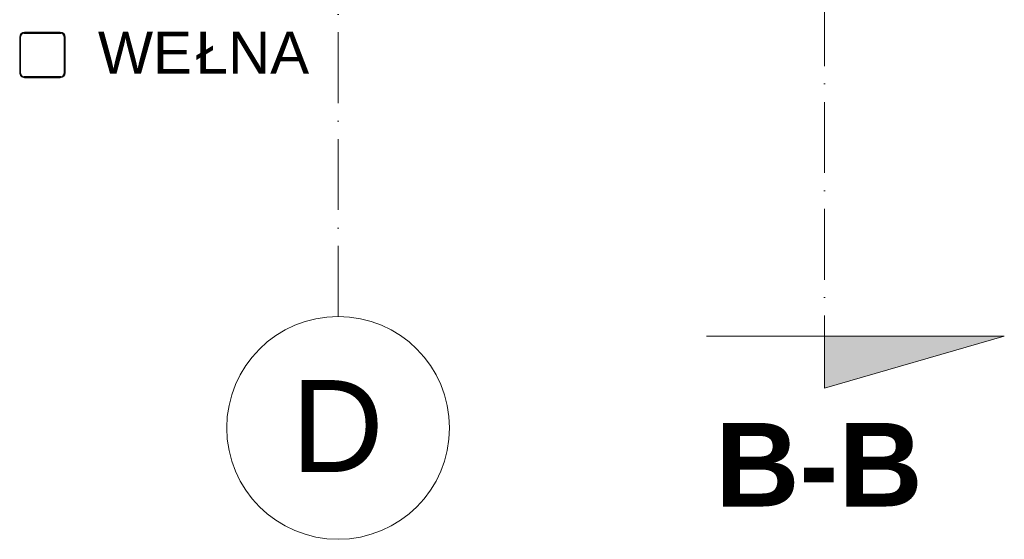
# Model space of a CAD drawing. Header units: millimetres. Extents: x -175722 to -110961, y 52375 to 104640.
# Tile 76 of 146: x -155153 to -154976, y 79431 to 79524. Entities that reach past the tile are written whole.
import ezdxf

# ---------------------------------------------------------------- set-up
doc = ezdxf.new("R2010")
doc.units = ezdxf.units.MM
doc.linetypes.add('Linia siatki', pattern=[19.05, 12.7, -3.175, 0, -3.175])
for name, color, linetype, lineweight in [('A-GENM', 13, 'Continuous', 5), ('G-ANNO-SYMB', 111, 'Continuous', 5), ('G-ANNO-TEXT', 231, 'Continuous', 5), ('S-GRID', 1, 'Continuous', 5), ('S-GRID-IDEN', 1, 'Continuous', 5)]:
    doc.layers.add(name, color=color, linetype=linetype, lineweight=lineweight)
doc.styles.add('Arial_2', font='arial.ttf', dxfattribs={"height": 100})
doc.styles.add('Arial_5', font='arial.ttf', dxfattribs={"height": 2.5})
doc.styles.add('Arial_B', font='arialbd.ttf', dxfattribs={"height": 150})

# ---------------------------------------------------------------- blocks, each defined once
blk = doc.blocks.new('Galeco_STAL2_-_System_rynnowy_-_Rura_spustowa - Rura spustowa-2485265-PARTER')
at = {"layer": 'A-GENM', "lineweight": 25}
for p, q in [((-266884.4, 43033.4), (-266884.4, 43099.4)), ((-266878.2, 43105.6), (-266812.2, 43105.6)), ((-266806, 43099.4), (-266806, 43033.4)), ((-266812.2, 43027.2), (-266878.2, 43027.2))]:
    blk.add_line(p, q, dxfattribs=at)
for centre, radius, start, end in [((-266877.2, 43098.4), 8, 90, 180), ((-266878.2, 43099.4), 6.2, 90, 180), ((-266813.2, 43098.4), 8, 0, 90), ((-266812.2, 43099.4), 6.2, 0, 90), ((-266877.2, 43034.4), 8, 180, 270), ((-266878.2, 43033.4), 6.2, 180, 270), ((-266813.2, 43034.4), 8, 270, 0), ((-266812.2, 43033.4), 6.2, 270, 0)]:
    blk.add_arc(centre, radius, start, end, dxfattribs=at)
blk = doc.blocks.new('Galeco STAL2 - Obejma - Galeco STAL2 - Obejma-2484166-PARTER')
at = {"layer": 'A-GENM'}
for p, q in [((-32, 40.8), (32, 40.8)), ((32, 40), (-32, 40)), ((-40.8, -32), (-40.8, 32)), ((-40, 32), (-40, -32)), ((40, -32), (40, 32)), ((40.8, 32), (40.8, -32)), ((-32, -40), (32, -40)), ((32, -40.8), (-32, -40.8))]:
    blk.add_line(p, q, dxfattribs=at)
for centre, radius, start, end in [((-32, 32), 8.8, 90, 180), ((-32, 32), 8.8, 90, 180), ((-32, 32), 8, 90, 180), ((-32, 32), 8, 90, 180), ((32, 32), 8.8, 360, 90), ((32, 32), 8.8, 360, 90), ((32, 32), 8, 0, 90), ((32, 32), 8, 0, 90), ((-32, -32), 8.8, 180, 270), ((-32, -32), 8.8, 180, 270), ((-32, -32), 8, 180, 270), ((-32, -32), 8, 180, 270), ((32, -32), 8, 270, 360), ((32, -32), 8.8, 270, 360), ((32, -32), 8, 270, 360), ((32, -32), 8.8, 270, 360)]:
    blk.add_arc(centre, radius, start, end, dxfattribs=at)
blk = doc.blocks.new('Galeco STAL2 - Obejma - Galeco STAL2 - Obejma-V1-PARTER')
at = {"layer": 'A-GENM'}
for centre, radius, start, end in [((-32, 32), 8.8, 90, 180), ((-32, 32), 8.8, 90, 180), ((-32, 32), 8, 105, 165), ((-32, 32), 8, 105, 165), ((32, 32), 8.8, 360, 90), ((32, 32), 8.8, 360, 90), ((32, 32), 8, 15, 75), ((32, 32), 8, 15, 75), ((-32, -32), 8.8, 180, 270), ((-32, -32), 8.8, 180, 270), ((-32, -32), 8, 195, 255), ((-32, -32), 8, 195, 255), ((32, -32), 8.8, 270, 360), ((32, -32), 8.8, 270, 360), ((32, -32), 8, 285, 345), ((32, -32), 8, 285, 345)]:
    blk.add_arc(centre, radius, start, end, dxfattribs=at)
blk = doc.blocks.new('Siatka - 4 mm-108067-PARTER')
at = {"layer": 'S-GRID-IDEN'}
blk.add_circle((0, 0), 4, dxfattribs=at)
blk = doc.blocks.new('Przekrój - Numer-622677-PARTER')
at = {"layer": 'G-ANNO-SYMB'}
blk.add_hatch(color=256, dxfattribs=at).paths.add_polyline_path([(0, 6.46), (0, 0), (-1.865, 0)])
for p, q in [((0, 6.46), (-1.865, 0)), ((0, 6.46), (0, -4.233)), ((0, 0), (0, 6.46)), ((-1.865, 0), (0, 0))]:
    blk.add_line(p, q, dxfattribs=at)
blk = doc.blocks.new('1')
at = {"layer": 'G-ANNO-SYMB', "linetype": 'Linia siatki'}
blk.add_line((-150859.86, 86616.76), (-150859.86, 84659.78), dxfattribs=at)
at = {"layer": 'S-GRID', "linetype": 'Linia siatki'}
blk.add_line((-150947.15, 84663.31), (-150947.15, 86612.42), dxfattribs=at)
at = {"layer": 'A-GENM', "extrusion": (0, 0, -1), "xscale": 0.1, "yscale": 0.1, "zscale": 0.1, "rotation": 270.0000000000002}
for name in ['Galeco STAL2 - Obejma - Galeco STAL2 - Obejma-2484166-PARTER', 'Galeco STAL2 - Obejma - Galeco STAL2 - Obejma-V1-PARTER']:
    blk.add_blockref(name, (151000.24, 84710.25), dxfattribs=at)
at = {"layer": 'A-GENM', "lineweight": 25, "xscale": 0.1, "yscale": 0.1, "zscale": 0.1}
blk.add_blockref('Galeco_STAL2_-_System_rynnowy_-_Rura_spustowa - Rura spustowa-2485265-PARTER', (-124315.72, 80403.6), dxfattribs=at)
at = {"layer": 'G-ANNO-SYMB', "extrusion": (0, 0, -1), "xscale": 4.999999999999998, "yscale": 4.999999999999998, "zscale": 4.999999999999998, "rotation": 90.00000000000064}
blk.add_blockref('Przekrój - Numer-622677-PARTER', (150859.86, 84659.78), dxfattribs=at)
at = {"layer": 'S-GRID-IDEN', "xscale": 4.999999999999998, "yscale": 4.999999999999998, "zscale": 4.999999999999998}
blk.add_blockref('Siatka - 4 mm-108067-PARTER', (-150947.15, 84643.31), dxfattribs=at)
at = {"layer": 'G-ANNO-SYMB', "insert": (-150879.46, 84644.2), "char_height": 15, "width": 45.2953, "attachment_point": 1, "style": 'Arial_B'}
blk.add_mtext('B-B', dxfattribs=at)
at = {"layer": 'G-ANNO-TEXT', "color": 1, "char_height": 7.5, "attachment_point": 1, "style": 'Arial_5'}
for s, insert, width in [('ŁNA', (-150972.74, 84714.4), 24.8523), ('WE', (-150990.27, 84714.4), 21.2447)]:
    blk.add_mtext(s, dxfattribs=dict(at, insert=insert, width=width))
at = {"layer": 'S-GRID-IDEN', "insert": (-150955.61, 84651.9), "char_height": 16.5, "width": 20.0422, "attachment_point": 1, "style": 'Arial_2'}
blk.add_mtext('\\fArial|b0|i0|c238|p34|;D', dxfattribs=at)

msp = doc.modelspace()

# ---------------------------------------------------------------- block references
msp.add_blockref('1', (-4148.58187, -5192.22609))

doc.saveas('drawing.dxf')
